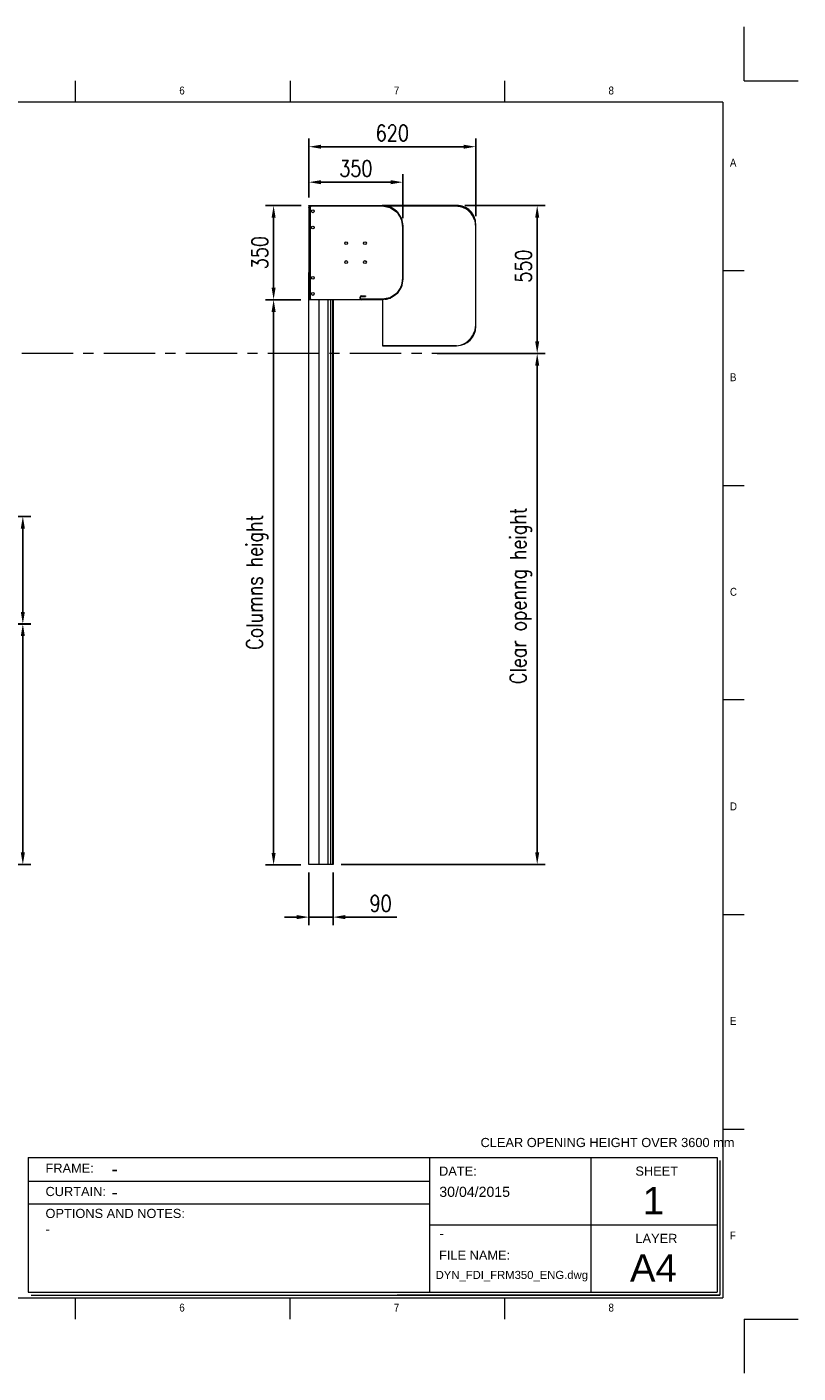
# Model space of a CAD drawing. Header units: millimetres. Extents: x -6362 to 17790, y 744 to 5746.
# Tile 5 of 5: x -2268 to 597, y 744 to 5746. Entities that reach past the tile are written whole.
import ezdxf

# ---------------------------------------------------------------- set-up
doc = ezdxf.new("R2010")
doc.units = ezdxf.units.MM
doc.header["$LTSCALE"] = 50
doc.header["$PDSIZE"] = -1
doc.linetypes.add('CENTERX2', pattern=[20.32, 12.7, -2.54, 2.54, -2.54])
doc.layers.add('FORMAT', color=7, linetype='Continuous')
doc.styles.add('NYIP', font='romans.shx', dxfattribs={"width": 0.8})
doc.styles.add('SLDTEXTSTYLE0', font='GOTHIC.TTF', dxfattribs={"width": 0.913})
doc.styles.get("Standard").update_dxf_attribs({"font": 'GOTHIC.TTF'})
doc.dimstyles.new('STANDARD35', dxfattribs={"dimscale": 35, "dimtxt": 2, "dimasz": 1.5, "dimexe": 1, "dimexo": 1, "dimgap": 0.7, "dimtad": 1, "dimdec": 0, "dimdsep": 46, "dimtxsty": 'NYIP', "dimcen": 0, "dimclrd": 1, "dimclre": 1, "dimclrt": 2, "dimadec": 0, "dimazin": 0, "dimtfac": 1, "dimtdec": 0, "dimtix": 1, "dimtmove": 0, "dimatfit": 3, "dimfxl": 0, "dimtvp": 1, "dimtolj": 1, "dimtzin": 0, "dimarcsym": 0})

# ---------------------------------------------------------------- blocks, each defined once
blk = doc.blocks.new('A$C7C9C4F3F')
at = {"color": 7, "lineweight": 5}
for p, q in [((8295, 11245), (8295, 11504)), ((0, 1766), (199, 1766))]:
    blk.add_line(p, q, dxfattribs=at)
at = {"layer": 'FORMAT', "color": 7, "lineweight": 5}
for p, q in [((2216, 11304), (2216, 11504)), ((4209, 11504), (4209, 11304)), ((6202, 11304), (6202, 11504)), ((10188, 11304), (10188, 11504)), ((12181, 11504), (12181, 11304)), ((14174, 11304), (14174, 11504)), ((16199, 11304), (199, 11304)), ((199, 11304), (199, 199)), ((16199, 11304), (16199, 199)), ((199, 9738), (0, 9738)), ((16399, 9738), (16199, 9738)), ((0, 7745), (199, 7745)), ((16199, 7745), (16399, 7745)), ((0, 5752), (199, 5752)), ((16399, 5752), (16199, 5752)), ((0, 3759), (199, 3759)), ((16199, 3759), (16399, 3759)), ((16199, 1766), (16399, 1766)), ((8295, 0), (8295, 258)), ((199, 199), (16199, 199)), ((2224, 0), (2224, 199)), ((4018, 199), (4018, 0)), ((6210, 0), (6210, 199)), ((10188, 0), (10188, 199)), ((12181, 0), (12181, 199)), ((14174, 0), (14174, 199))]:
    blk.add_line(p, q, dxfattribs=at)
at = {"color": 7, "lineweight": 5, "char_height": 73.8, "attachment_point": 1, "style": 'SLDTEXTSTYLE0'}
for s, insert in [('1', (1203, 11450)), ('2', (3180, 11450)), ('3', (5173, 11450)), ('4', (7166, 11450)), ('5', (9159, 11450)), ('6', (11152, 11450)), ('7', (13145, 11450)), ('8', (15138, 11450)), ('A', (66, 10780)), ('A', (16266, 10780)), ('B', (66, 8787)), ('B', (16266, 8787)), ('C', (66, 6794)), ('C', (16266, 6794)), ('D', (66, 4801)), ('D', (16266, 4801)), ('E', (66, 2808)), ('1', (1012, 145)), ('2', (2988, 145)), ('3', (4981, 145)), ('4', (6974, 145))]:
    blk.add_mtext(s, dxfattribs=dict(at, insert=insert))
at = {"layer": 'FORMAT', "color": 7, "lineweight": 5, "char_height": 73.8, "attachment_point": 1, "style": 'SLDTEXTSTYLE0'}
for s, insert in [('E', (16266, 2808)), ('F', (66, 815)), ('F', (16266, 815)), ('5', (9159, 145)), ('6', (11152, 145)), ('7', (13145, 145)), ('8', (15138, 145))]:
    blk.add_mtext(s, dxfattribs=dict(at, insert=insert))
blk = doc.blocks.new('*D40')
at = {"color": 1, "lineweight": -2, "transparency": 16777216}
for p, q in [((-2323, 3527.3), (-2252.7, 3527.3)), ((-2282.7, 2678.4), (-2282.7, 3482.3)), ((-2861.8, 2633.4), (-2252.7, 2633.4))]:
    blk.add_line(p, q, dxfattribs=at)
at = {"color": 1, "transparency": 16777216}
for points in [[(-2290.2, 3482.3), (-2275.2, 3482.3), (-2282.7, 3527.3)], [(-2290.2, 2678.4), (-2275.2, 2678.4), (-2282.7, 2633.4)]]:
    blk.add_solid(points, dxfattribs=at)
at = {"layer": 'Defpoints', "color": 0, "transparency": 16777216}
for p in [(-2353, 3527.3), (-2282.7, 3527.3), (-2891.8, 2633.4)]:
    blk.add_point(p, dxfattribs=at)
at = {"color": 2, "lineweight": 5, "transparency": 16777216, "insert": (-2333.7, 3080.4), "char_height": 60, "attachment_point": 5, "rotation": 90, "style": 'NYIP'}
blk.add_mtext('\\A1;≈1500', dxfattribs=at)
blk = doc.blocks.new('*D41')
at = {"color": 1, "lineweight": -2, "transparency": 16777216}
for p, q in [((-2403.5, 3926.7), (-2252.7, 3926.7)), ((-2282.7, 3571.7), (-2282.7, 3881.7)), ((-2403.5, 3526.7), (-2252.7, 3526.7))]:
    blk.add_line(p, q, dxfattribs=at)
at = {"color": 1, "transparency": 16777216}
for points in [[(-2290.2, 3881.7), (-2275.2, 3881.7), (-2282.7, 3926.7)], [(-2290.2, 3571.7), (-2275.2, 3571.7), (-2282.7, 3526.7)]]:
    blk.add_solid(points, dxfattribs=at)
at = {"layer": 'Defpoints', "color": 0, "transparency": 16777216}
for p in [(-2433.5, 3926.7), (-2282.7, 3926.7), (-2433.5, 3526.7)]:
    blk.add_point(p, dxfattribs=at)
at = {"color": 2, "lineweight": 5, "transparency": 16777216, "insert": (-2333.7, 3726.7), "char_height": 60, "attachment_point": 5, "rotation": 90, "style": 'NYIP'}
blk.add_mtext('\\A1;400', dxfattribs=at)
blk = doc.blocks.new('*D43')
at = {"color": 1, "lineweight": -2, "transparency": 16777216}
for p, q in [((-1220.2, 5111.9), (-1220.2, 5330.4)), ((-600.2, 5042.4), (-600.2, 5330.4)), ((-1175.2, 5300.4), (-645.2, 5300.4))]:
    blk.add_line(p, q, dxfattribs=at)
at = {"color": 1, "transparency": 16777216}
for points in [[(-1175.2, 5307.9), (-1175.2, 5292.9), (-1220.2, 5300.4)], [(-645.2, 5307.9), (-645.2, 5292.9), (-600.2, 5300.4)]]:
    blk.add_solid(points, dxfattribs=at)
at = {"layer": 'Defpoints', "color": 0, "transparency": 16777216}
for p in [(-600.2, 5300.4), (-1220.2, 5081.9), (-600.2, 5012.4)]:
    blk.add_point(p, dxfattribs=at)
at = {"color": 2, "lineweight": 5, "transparency": 16777216, "insert": (-910.2, 5351.4), "char_height": 60, "attachment_point": 5, "style": 'NYIP'}
blk.add_mtext('\\A1;620', dxfattribs=at)
blk = doc.blocks.new('*D44')
at = {"color": 1, "lineweight": -2, "transparency": 16777216}
for p, q in [((-1220.2, 5111.9), (-1220.2, 5198.6)), ((-1175.2, 5168.6), (-915.7, 5168.6)), ((-870.7, 5035.1), (-870.7, 5198.6))]:
    blk.add_line(p, q, dxfattribs=at)
at = {"color": 1, "transparency": 16777216}
for points in [[(-1175.2, 5176.1), (-1175.2, 5161.1), (-1220.2, 5168.6)], [(-915.7, 5176.1), (-915.7, 5161.1), (-870.7, 5168.6)]]:
    blk.add_solid(points, dxfattribs=at)
at = {"layer": 'Defpoints', "color": 0, "transparency": 16777216}
for p in [(-870.7, 5168.6), (-1220.2, 5081.9), (-870.7, 5005.1)]:
    blk.add_point(p, dxfattribs=at)
at = {"color": 2, "lineweight": 5, "transparency": 16777216, "insert": (-1045.5, 5219.6), "char_height": 60, "attachment_point": 5, "style": 'NYIP'}
blk.add_mtext('\\A1;350', dxfattribs=at)
blk = doc.blocks.new('*D45')
at = {"color": 1, "lineweight": -2, "transparency": 16777216}
for p, q in [((-1249.2, 5081.9), (-1381.1, 5081.9)), ((-1351.1, 5036.9), (-1351.1, 4776.9)), ((-1250.2, 4731.9), (-1381.1, 4731.9))]:
    blk.add_line(p, q, dxfattribs=at)
at = {"color": 1, "transparency": 16777216}
for points in [[(-1358.6, 5036.9), (-1343.6, 5036.9), (-1351.1, 5081.9)], [(-1358.6, 4776.9), (-1343.6, 4776.9), (-1351.1, 4731.9)]]:
    blk.add_solid(points, dxfattribs=at)
at = {"layer": 'Defpoints', "color": 0, "transparency": 16777216}
for p in [(-1219.2, 5081.9), (-1351.1, 4731.9), (-1220.2, 4731.9)]:
    blk.add_point(p, dxfattribs=at)
at = {"color": 2, "lineweight": 5, "transparency": 16777216, "insert": (-1402.1, 4906.9), "char_height": 60, "attachment_point": 5, "rotation": 90, "style": 'NYIP'}
blk.add_mtext('\\A1;350', dxfattribs=at)
blk = doc.blocks.new('*D46')
at = {"color": 1, "lineweight": -2, "transparency": 16777216}
for p, q in [((-1250.2, 4731.9), (-1381.1, 4731.9)), ((-1351.1, 4686.9), (-1351.1, 2676.9)), ((-1250.2, 2631.9), (-1381.1, 2631.9))]:
    blk.add_line(p, q, dxfattribs=at)
at = {"color": 1, "transparency": 16777216}
for points in [[(-1358.6, 4686.9), (-1343.6, 4686.9), (-1351.1, 4731.9)], [(-1358.6, 2676.9), (-1343.6, 2676.9), (-1351.1, 2631.9)]]:
    blk.add_solid(points, dxfattribs=at)
at = {"layer": 'Defpoints', "color": 0, "transparency": 16777216}
for p in [(-1220.2, 4731.9), (-1351.1, 2631.9), (-1220.2, 2631.9)]:
    blk.add_point(p, dxfattribs=at)
at = {"color": 2, "lineweight": 5, "transparency": 16777216, "insert": (-1412.1, 3681.9), "char_height": 60, "attachment_point": 5, "rotation": 90, "style": 'NYIP'}
blk.add_mtext('\\A1;Columns height', dxfattribs=at)
blk = doc.blocks.new('*D47')
at = {"color": 1, "lineweight": -2, "transparency": 16777216}
for p, q in [((-641.2, 5081.9), (-341.9, 5081.9)), ((-371.9, 5036.9), (-371.9, 4576.9)), ((-743.2, 4531.9), (-341.9, 4531.9))]:
    blk.add_line(p, q, dxfattribs=at)
at = {"color": 1, "transparency": 16777216}
for points in [[(-379.4, 5036.9), (-364.4, 5036.9), (-371.9, 5081.9)], [(-379.4, 4576.9), (-364.4, 4576.9), (-371.9, 4531.9)]]:
    blk.add_solid(points, dxfattribs=at)
at = {"layer": 'Defpoints', "color": 0, "transparency": 16777216}
for p in [(-671.2, 5081.9), (-773.2, 4531.9), (-371.9, 4531.9)]:
    blk.add_point(p, dxfattribs=at)
at = {"color": 2, "lineweight": 5, "transparency": 16777216, "insert": (-422.9, 4856.9), "char_height": 60, "attachment_point": 5, "rotation": 90, "style": 'NYIP'}
blk.add_mtext('\\A1;550', dxfattribs=at)
blk = doc.blocks.new('*D48')
at = {"color": 1, "lineweight": -2, "transparency": 16777216}
for p, q in [((-743.2, 4531.9), (-341.9, 4531.9)), ((-371.9, 2678.4), (-371.9, 4486.9)), ((-1100.2, 2633.4), (-341.9, 2633.4))]:
    blk.add_line(p, q, dxfattribs=at)
at = {"color": 1, "transparency": 16777216}
for points in [[(-379.4, 4486.9), (-364.4, 4486.9), (-371.9, 4531.9)], [(-379.4, 2678.4), (-364.4, 2678.4), (-371.9, 2633.4)]]:
    blk.add_solid(points, dxfattribs=at)
at = {"layer": 'Defpoints', "color": 0, "transparency": 16777216}
for p in [(-773.2, 4531.9), (-371.9, 4531.9), (-1130.2, 2633.4)]:
    blk.add_point(p, dxfattribs=at)
at = {"color": 2, "lineweight": 5, "transparency": 16777216, "insert": (-432.9, 3631.9), "char_height": 60, "attachment_point": 5, "rotation": 90, "style": 'NYIP'}
blk.add_mtext('\\A1;Clear openng height', dxfattribs=at)
blk = doc.blocks.new('*D49')
at = {"color": 1, "lineweight": -2, "transparency": 16777216}
for p, q in [((-1220.2, 2603.4), (-1220.2, 2408.1)), ((-1130.2, 2603.4), (-1130.2, 2408.1)), ((-1265.2, 2438.1), (-1310.2, 2438.1)), ((-1220.2, 2438.1), (-1130.2, 2438.1)), ((-1085.2, 2438.1), (-893.7, 2438.1))]:
    blk.add_line(p, q, dxfattribs=at)
at = {"color": 1, "transparency": 16777216}
for points in [[(-1265.2, 2445.6), (-1265.2, 2430.6), (-1220.2, 2438.1)], [(-1085.2, 2445.6), (-1085.2, 2430.6), (-1130.2, 2438.1)]]:
    blk.add_solid(points, dxfattribs=at)
at = {"layer": 'Defpoints', "color": 0, "transparency": 16777216}
for p in [(-1220.2, 2633.4), (-1130.2, 2633.4), (-1130.2, 2438.1)]:
    blk.add_point(p, dxfattribs=at)
at = {"color": 2, "lineweight": 5, "transparency": 16777216, "insert": (-953.5, 2489.1), "char_height": 60, "attachment_point": 5, "style": 'NYIP'}
blk.add_mtext('\\A1;90', dxfattribs=at)

msp = doc.modelspace()

# ---------------------------------------------------------------- linework, layer by layer
at = {"color": 2, "lineweight": 5}
for p, q in [((397.3, 5545.5), (397.3, 5745.5)), ((397.3, 5545.5), (597.3, 5545.5)), ((397.3, 944), (597.3, 944)), ((397.3, 944), (397.3, 744))]:
    msp.add_line(p, q, dxfattribs=at)
at = {"lineweight": 5}
for p, q in [((-1220.2, 5080.4), (-1220.2, 5081.9)), ((-1220.2, 5081.9), (-947.5, 5081.9)), ((-1220.2, 5080.4), (-1220.2, 5031.4)), ((-1220.2, 5078.4), (-1218.2, 5078.4)), ((-1220.2, 5075.8), (-1218.2, 5075.8)), ((-1219.6, 5080.4), (-1219.6, 5079.9)), ((-1219.6, 5080.4), (-947.5, 5080.4)), ((-1219.6, 5079.9), (-1218.2, 5079.9)), ((-1219.6, 5079.9), (-1219.6, 5078.4)), ((-1218.2, 5080.4), (-1218.2, 5078.4)), ((-1218.2, 5078.4), (-1218.2, 5075.8)), ((-1215.7, 5078.4), (-1218.2, 5078.4)), ((-1218.2, 5075.8), (-1218.2, 5074.4)), ((-1215.7, 5078.4), (-1215.7, 5080.4)), ((-1215.5, 5075.4), (-1215.5, 4736.9)), ((-947.5, 5080.4), (-947.5, 5081.9)), ((-947.2, 5080.2), (-947.2, 5080.4)), ((-946.1, 5080.2), (-947.2, 5080.2)), ((-946.7, 5081.8), (-947, 5080.3)), ((-947, 5080.3), (-919, 5074.8)), ((-946.7, 5081.8), (-918.7, 5076.2)), ((-919, 5074.8), (-918.7, 5076.2)), ((-917.2, 5075.6), (-918.1, 5074.4)), ((-918.1, 5074.4), (-894.6, 5058.7)), ((-917.2, 5075.6), (-893.8, 5060)), ((-894.6, 5058.7), (-893.8, 5060)), ((-892.6, 5058.8), (-893.9, 5058)), ((-893.9, 5058), (-878.2, 5034.5)), ((-892.6, 5058.8), (-877, 5035.4)), ((-1220.2, 5031.4), (-1220.2, 4737.9)), ((-878.2, 5034.5), (-877, 5035.4)), ((-876.3, 5033.8), (-877.8, 5033.6)), ((-877.8, 5033.6), (-872.3, 5005.6)), ((-876.3, 5033.8), (-870.8, 5005.9)), ((-872.4, 5005.4), (-872.4, 5006.5)), ((-872.2, 5005.4), (-872.4, 5005.4)), ((-872.3, 5005.6), (-870.8, 5005.9)), ((-870.7, 5005.1), (-872.2, 5005.1)), ((-872.2, 5005.1), (-872.2, 4808.6)), ((-870.7, 5005.1), (-870.7, 4808.6)), ((-601.2, 5012.4), (-601.8, 5012.4)), ((-601.6, 5007.5), (-601.2, 5007.5)), ((-601.2, 5012.4), (-601.2, 4631.1)), ((-600.2, 4631.1), (-600.2, 5012.4)), ((-1220.2, 2633.4), (-1220.2, 4833.4)), ((-872.3, 4808.1), (-877.8, 4780.2)), ((-870.8, 4807.8), (-876.3, 4779.9)), ((-872.4, 4808.4), (-872.2, 4808.4)), ((-872.4, 4807.3), (-872.4, 4808.4)), ((-870.8, 4807.8), (-872.3, 4808.1)), ((-872.2, 4808.6), (-870.7, 4808.6)), ((-894.6, 4755), (-918.1, 4739.4)), ((-893.8, 4753.8), (-917.2, 4738.1)), ((-893.8, 4753.8), (-894.6, 4755)), ((-878.2, 4779.2), (-893.9, 4755.8)), ((-893.9, 4755.8), (-892.6, 4755)), ((-877, 4778.4), (-892.6, 4755)), ((-877, 4778.4), (-878.2, 4779.2)), ((-877.8, 4780.2), (-876.3, 4779.9)), ((-1218.2, 4736.4), (-1220.2, 4736.4)), ((-1220.2, 4736.4), (-1220.2, 4733.9)), ((-1220.2, 4731.9), (-1220.2, 4733.9)), ((-1220.2, 4733.9), (-1218.2, 4733.9)), ((-1149.9, 4731.9), (-1220.2, 4731.9)), ((-1216, 4731.9), (-1220.2, 4731.9)), ((-1218.2, 4737.8), (-1218.2, 4736.4)), ((-1218.2, 4736.4), (-1218.2, 4733.9)), ((-1218.2, 4731.9), (-1218.2, 4733.9)), ((-1218.2, 4733.9), (-1215.7, 4733.9)), ((-1216.3, 4733.9), (-1216.3, 4737.3)), ((-1215.7, 4733.9), (-1215.7, 4731.9)), ((-1183, 4731.9), (-1183, 2633.4)), ((-1024.5, 4731.9), (-1149.9, 4731.9)), ((-1149.9, 4731.9), (-1149.9, 2633.4)), ((-1139.8, 4731.9), (-1139.8, 2633.4)), ((-1132.7, 4731.9), (-1132.7, 2633.4)), ((-1130.2, 4731.9), (-1130.2, 2633.4)), ((-1028.2, 4741.7), (-1029.7, 4741.7)), ((-1029.7, 4736), (-1029.7, 4741.7)), ((-1029.7, 4736), (-1028.2, 4736)), ((-1028.2, 4736), (-1028.2, 4741.7)), ((-1025.5, 4745.9), (-1025.5, 4744.4)), ((-1025.5, 4745.9), (-1010.2, 4745.9)), ((-1025.5, 4744.4), (-1010.2, 4744.4)), ((-1025.5, 4733.4), (-1025.5, 4731.9)), ((-947.5, 4733.4), (-1025.5, 4733.4)), ((-947.5, 4731.9), (-1024.5, 4731.9)), ((-1010.2, 4745.9), (-1010.2, 4744.4)), ((-947.5, 4731.9), (-947.5, 4733.4)), ((-947.2, 4733.4), (-947.2, 4733.6)), ((-947.2, 4733.6), (-946.1, 4733.6)), ((-919, 4739), (-947, 4733.4)), ((-947, 4733.4), (-946.7, 4732)), ((-918.7, 4737.5), (-946.7, 4732)), ((-946.2, 4731.9), (-946.2, 4561.1)), ((-918.7, 4737.5), (-919, 4739)), ((-918.1, 4739.4), (-917.2, 4738.1)), ((-601.7, 4631.1), (-601.2, 4631.1)), ((-601.2, 4635.8), (-601.6, 4635.8)), ((-671.2, 4561.1), (-946.2, 4561.1)), ((-946.2, 4561.1), (-671.2, 4561.1)), ((-1216, 2633.4), (-1220.2, 2633.4)), ((-1189.4, 2633.4), (-1216, 2633.4)), ((-1185.2, 2633.4), (-1189.4, 2633.4)), ((-1183, 2633.4), (-1185.2, 2633.4)), ((-1150.5, 2633.4), (-1183, 2633.4)), ((-1149.9, 2633.4), (-1150.5, 2633.4)), ((-1140.8, 2633.4), (-1149.9, 2633.4)), ((-1139.8, 2633.4), (-1140.8, 2633.4)), ((-1133.3, 2633.4), (-1139.8, 2633.4)), ((-1132.7, 2633.4), (-1133.3, 2633.4)), ((-1130.3, 2633.4), (-1132.7, 2633.4)), ((-1130.2, 2633.4), (-1130.3, 2633.4)), ((-2262.4, 1544.4), (296.9, 1544.4)), ((-2262.4, 1544.4), (-2262.4, 1044.4)), ((-772.2, 1544.4), (-772.2, 1044.4)), ((-172.2, 1544.4), (-172.2, 1044.4)), ((296.9, 1544.4), (296.9, 1044.4)), ((307.2, 1534), (307.2, 1034)), ((-2260.4, 1456.8), (-772.2, 1456.8)), ((-2260.4, 1372.9), (-772.2, 1372.9)), ((-772.2, 1294.4), (296.9, 1294.4)), ((-2262.4, 1044.4), (296.9, 1044.4)), ((-2252, 1034), (307.2, 1034)), ((307.2, 1034), (-891.8, 1034)), ((-881.5, 1034), (307.2, 1034))]:
    msp.add_line(p, q, dxfattribs=at)
for p, q in [((-671.2, 5080.9), (-946.8, 5080.9)), ((-671.2, 5081.9), (-946.7, 5081.8)), ((-673, 5080.4), (-673, 5080.9))]:
    msp.add_line(p, q)
at = {"color": 1, "linetype": 'CENTERX2', "lineweight": 5, "ltscale": 0.3}
msp.add_line((-572.3, 4531.9), (-5092.3, 4531.9), dxfattribs=at)
at = {"lineweight": 5}
for centre in [(-1205.2, 5060.4), (-1205.2, 5000.4), (-1081.7, 4941.9), (-1011.7, 4941.9), (-1081.7, 4871.9), (-1011.7, 4871.9), (-1205.2, 4813.4), (-1205.2, 4753.4)]:
    msp.add_circle(centre, 5.25, dxfattribs=at)
for centre, radius, start, end in [((-1218.2, 5078.4), 4, 311.8744, 318.1256), ((-947.5, 5077.7), 4.17, 78.75, 90), ((-947.5, 5077.7), 2.67, 78.75, 90), ((-946.9, 5007.1), 75, 17.7481, 72.2552), ((-947.2, 5005.4), 75, 20.3257, 69.6743), ((-919.6, 5072.2), 2.67, 56.25, 78.75), ((-919.6, 5072.2), 4.17, 56.25, 78.75), ((-896.1, 5056.5), 2.67, 33.75, 56.25), ((-896.1, 5056.5), 4.17, 33.75, 56.25), ((-669.9, 5012.2), 69.7, 0.1821, 91.0412), ((-669.9, 5012.2), 68.7, 0.1848, 91.0562), ((-676.5, 5005.6), 75, 17.7481, 72.2552), ((-880.4, 5033), 2.67, 11.25, 33.75), ((-880.4, 5033), 4.17, 11.25, 33.75), ((-874.9, 5005.1), 2.67, 0, 11.25), ((-874.9, 5005.1), 4.17, 0, 11.25), ((-874.9, 4808.6), 2.67, 348.75, 0), ((-874.9, 4808.6), 4.17, 348.75, 0), ((-947.2, 4808.4), 75, 290.3257, 339.6743), ((-896.1, 4757.3), 2.67, 303.75, 326.25), ((-896.1, 4757.3), 4.17, 303.75, 326.25), ((-880.4, 4780.7), 2.67, 326.25, 348.75), ((-880.4, 4780.7), 4.17, 326.25, 348.75), ((-1218.2, 4733.9), 4, 41.8744, 48.1256), ((-1025.5, 4741.7), 4.17, 90, 180), ((-1025.5, 4736), 4.17, 180, 270), ((-1025.5, 4741.7), 2.67, 90, 180), ((-1025.5, 4736), 2.67, 180, 270), ((-947.5, 4736), 2.67, 270, 281.25), ((-947.5, 4736), 4.17, 270, 281.25), ((-919.6, 4741.6), 2.67, 281.25, 303.75), ((-919.6, 4741.6), 4.17, 281.25, 303.75), ((-672.9, 4632.8), 71.7, 271.3873, 359.4254), ((-671.2, 4632.1), 71, 270, 0), ((-683.3, 4641), 82.8, 291.3287, 340.9535)]:
    msp.add_arc(centre, radius, start, end, dxfattribs=at)
for points, knots in [([(-1215.5, 5075.4), (-1215.8, 5075.2), (-1216.4, 5074.9), (-1217.3, 5074.6), (-1218.1, 5074.4), (-1218.9, 5074.4), (-1219.5, 5074.5), (-1219.9, 5074.7), (-1220.2, 5075.2), (-1220.2, 5075.6), (-1220.2, 5075.8)], [0, 0, 0, 0, 0.12383, 0.246082, 0.370381, 0.500169, 0.629239, 0.751049, 0.857242, 1, 1, 1, 1]), ([(-1217.7, 5074.5), (-1217.8, 5074.5), (-1217.9, 5074.5), (-1218.1, 5074.8), (-1218.2, 5075.2), (-1218.2, 5075.6), (-1218.2, 5075.8)], [0, 0, 0, 0, 0.069303, 0.344255, 0.611255, 1, 1, 1, 1]), ([(-1215.7, 5080.4), (-1215.5, 5080.4), (-1215.1, 5080.3), (-1214.6, 5080.1), (-1214.3, 5079.7), (-1214.2, 5079.1), (-1214.2, 5078.3), (-1214.4, 5077.5), (-1214.7, 5076.6), (-1215, 5076), (-1215.2, 5075.7)], [0, 0, 0, 0, 0.122112, 0.243439, 0.368122, 0.499997, 0.628693, 0.750944, 0.85668, 1, 1, 1, 1]), ([(-1215.7, 5078.4), (-1215.5, 5078.4), (-1215.1, 5078.4), (-1214.6, 5078.2), (-1214.4, 5078.1), (-1214.3, 5077.9), (-1214.3, 5077.9)], [0, 0, 0, 0, 0.33971, 0.642702, 0.924422, 1, 1, 1, 1]), ([(-946.9, 5081.9), (-945.3, 5081.9), (-942.2, 5081.9), (-937.7, 5081.6), (-933.3, 5081.1), (-928.8, 5080.1), (-925.7, 5079.1), (-924, 5078.5)], [0, 0, 0, 0, 0.203018, 0.399612, 0.582113, 0.776353, 1, 1, 1, 1]), ([(-921.2, 5075.7), (-922.1, 5076.1), (-923.9, 5076.9), (-926.4, 5077.8), (-928.8, 5078.5), (-931.3, 5079.1), (-933.9, 5079.5), (-935.6, 5079.7), (-936.5, 5079.8)], [0, 0, 0, 0, 0.196587, 0.353501, 0.502955, 0.67106, 0.834676, 1, 1, 1, 1]), ([(-673, 5080.4), (-672.6, 5080.4), (-670.7, 5080.3), (-667.3, 5080.1), (-662.9, 5079.6), (-658.4, 5078.6), (-655.3, 5077.6), (-653.7, 5077)], [0.1485837, 0.1485837, 0.1485837, 0.1485837, 0.2030181, 0.3996125, 0.5821129, 0.7763528, 1, 1, 1, 1]), ([(-872.8, 5016), (-872.8, 5016), (-872.9, 5016.9), (-873, 5018.3), (-873.3, 5020), (-873.5, 5021.3), (-873.8, 5022.6), (-874.1, 5023.9), (-874.5, 5025.3), (-875, 5026.9), (-875.8, 5029), (-876.5, 5030.6), (-876.9, 5031.4)], [0, 0, 0, 0, 0.004521, 0.172011, 0.25238, 0.333936, 0.41672, 0.500767, 0.586115, 0.689453, 0.827396, 1, 1, 1, 1]), ([(-605.1, 5028.4), (-604.4, 5026.6), (-603.2, 5023), (-602.2, 5019), (-601.8, 5013.4), (-601.7, 5009.6), (-601.6, 5007.5)], [0, 0, 0, 0, 0.254826, 0.504244, 0.731461, 1, 1, 1, 1]), ([(-876.9, 4782.3), (-876.5, 4783.3), (-875.7, 4785), (-874.7, 4787.5), (-874, 4790), (-873.5, 4792.4), (-873.1, 4795), (-872.9, 4796.8), (-872.8, 4797.6)], [0, 0, 0, 0, 0.196605, 0.353513, 0.502955, 0.671059, 0.834677, 1, 1, 1, 1]), ([(-1220.2, 4736.4), (-1220.2, 4736.6), (-1220.2, 4737), (-1220, 4737.5), (-1219.6, 4737.8), (-1218.9, 4737.9), (-1218.2, 4737.9), (-1217.3, 4737.7), (-1216.4, 4737.4), (-1215.9, 4737), (-1215.5, 4736.9)], [0, 0, 0, 0, 0.122112, 0.24344, 0.368122, 0.499997, 0.628696, 0.750947, 0.856681, 1, 1, 1, 1]), ([(-1218.2, 4736.4), (-1218.2, 4736.6), (-1218.2, 4737), (-1218.1, 4737.4), (-1217.9, 4737.7), (-1217.8, 4737.8), (-1217.7, 4737.8)], [0, 0, 0, 0, 0.340513, 0.644226, 0.926615, 1, 1, 1, 1]), ([(-1215.2, 4736.5), (-1215.1, 4736.3), (-1214.7, 4735.7), (-1214.4, 4734.8), (-1214.2, 4733.9), (-1214.2, 4733.2), (-1214.3, 4732.5), (-1214.6, 4732.2), (-1215.1, 4731.9), (-1215.4, 4731.9), (-1215.7, 4731.9)], [0, 0, 0, 0, 0.123829, 0.246084, 0.370381, 0.500169, 0.62924, 0.751051, 0.857244, 1, 1, 1, 1]), ([(-1214.3, 4734.4), (-1214.3, 4734.3), (-1214.4, 4734.2), (-1214.6, 4734), (-1215.1, 4733.9), (-1215.5, 4733.9), (-1215.7, 4733.9)], [0, 0, 0, 0, 0.069296, 0.344255, 0.61126, 1, 1, 1, 1]), ([(-936.6, 4734), (-936.6, 4734), (-935.7, 4734), (-934.3, 4734.2), (-932.6, 4734.4), (-931.3, 4734.7), (-930, 4734.9), (-928.7, 4735.3), (-927.3, 4735.6), (-925.6, 4736.2), (-923.6, 4737), (-922, 4737.7), (-921.2, 4738)], [0, 0, 0, 0, 0.004521, 0.172011, 0.252381, 0.333937, 0.41672, 0.500766, 0.586115, 0.689453, 0.827395, 1, 1, 1, 1]), ([(-601.6, 4635.8), (-601.7, 4634.2), (-601.7, 4631.1), (-602, 4626.6), (-602.5, 4622.2), (-603.5, 4617.7), (-604.5, 4614.6), (-605.1, 4613)], [0, 0, 0, 0, 0.203018, 0.399612, 0.582113, 0.776353, 1, 1, 1, 1])]:
    msp.add_open_spline(points, degree=3, knots=knots, dxfattribs=at)

# ---------------------------------------------------------------- block references
at = {"lineweight": 5, "xscale": 0.4, "yscale": 0.4, "zscale": 0.4}
msp.add_blockref('A$C7C9C4F3F', (-6162.2, 944), dxfattribs=at)

# ---------------------------------------------------------------- texts
at = {"lineweight": 5}
for s, insert, char_height, width, attachment_point in [('{\\fArial|b0|i0|c0|p34;CLEAR OPENING HEIGHT OVER 3600 mm}', (-110.7, 1617.7), 34.043, 1130.977, 2), ('{\\fArial|b0|i0|c0|p34;FRAME:}', (-2198.5, 1522.3), 34.043, 578.728, 1), ('{\\fArial|b0|i0|c0|p34;DATE:}', (-736.5, 1511.4), 34.043, 578.728, 1), ('{\\fArial|b0|i0|c0|p34;SHEET}', (-7, 1511.4), 34.043, 578.728, 1), ('{\\fArial|b0|i0|c0|p34;-}', (-1953.5, 1527.6), 50, 1057.823, 1), ('{\\fArial|b0|i0|c0|p34;CURTAIN:}', (-2198.5, 1435.7), 34.043, 578.728, 1), ('{\\fArial|b0|i0|c0|p34;-}', (-1953.5, 1441.2), 50, 1057.823, 1), ('{\\fArial|b0|i0|c0|p34;\\H0.752x;30/04/2015}', (-735.6, 1436.3), 50, 1044.717, 1), ('{\\fArial|b0|i0|c0|p34;1}', (59.8, 1435.5), 102, 223.943, 2), ('{\\fArial|b0|i0|c0|p34;OPTIONS AND NOTES:}', (-2198.5, 1354.2), 34.043, 578.728, 1), ('{\\fArial|b0|i0|c0|p34;-}', (-2198.5, 1295.8), 34.043, 578.728, 1), ('{\\fArial|b0|i0|c0|p34;\\H0.752x;-}', (-735.6, 1281.8), 50, 1044.717, 1), ('{\\fArial|b0|i0|c0|p34;LAYER}', (-7, 1261.4), 34.043, 578.728, 1), ('{\\fArial|b0|i0|c0|p34;FILE NAME:}', (-736.5, 1198.8), 34.043, 578.728, 1), ('{\\fArial|b0|i0|c0|p34;A4}', (59.8, 1185.5), 102, 223.943, 2), ('{\\fArial|b0|i0|c0|p34;DYN_FDI_FRM350_ENG.dwg}', (-749.1, 1123.7), 30, 1044.717, 1)]:
    msp.add_mtext(s, dxfattribs=dict(at, insert=insert, char_height=char_height, width=width, attachment_point=attachment_point))

# ---------------------------------------------------------------- dimensions: what is measured, and where the dimension line sits
at = {"color": 1, "lineweight": 5}
for base, p1, p2, picture, middle in [((-600.2, 5300.4), (-1220.2, 5081.9), (-600.2, 5012.4), '*D43', (-910.2, 5351.4)), ((-870.709775, 5168.626647), (-1220.209777, 5081.876608), (-870.709775, 5005.113633), '*D44', (-1045.459776, 5219.626647))]:
    dim = msp.add_linear_dim(base=base, p1=p1, p2=p2, dimstyle='STANDARD35', override={"dimscale": 30}, dxfattribs=at)
    dim.commit()
    dim.dimension.update_dxf_attribs({"geometry": picture, "text_midpoint": middle})
for base, p1, p2, picture, middle in [((-1351.1, 4731.9), (-1219.2, 5081.9), (-1220.2, 4731.9), '*D45', (-1402.1, 4906.9)), ((-2282.7, 3926.7), (-2433.5, 3526.7), (-2433.5, 3926.7), '*D41', (-2333.7, 3726.7))]:
    dim = msp.add_linear_dim(base=base, p1=p1, p2=p2, angle=90, dimstyle='STANDARD35', override={"dimscale": 30}, dxfattribs=at)
    dim.commit()
    dim.dimension.update_dxf_attribs({"geometry": picture, "text_midpoint": middle})
dim = msp.add_linear_dim(base=(-371.9, 4531.9), p1=(-671.2, 5081.9), p2=(-773.2, 4531.9), angle=90, dimstyle='STANDARD35', override={"dimscale": 30}, dxfattribs=at)
dim.commit()
dim.dimension.update_dxf_attribs({"geometry": '*D47', "text_midpoint": (-371.9, 4856.9), "dimtype": 160})
for base, p1, p2, text, picture, middle in [((-1351.1, 2631.9), (-1220.2, 4731.9), (-1220.2, 2631.9), 'Columns height', '*D46', (-1412.1, 3681.9)), ((-2282.7, 3527.3), (-2891.8, 2633.4), (-2353, 3527.3), '≈1500', '*D40', (-2333.7, 3080.4))]:
    dim = msp.add_linear_dim(base=base, p1=p1, p2=p2, angle=90, text=text, dimstyle='STANDARD35', override={"dimscale": 30}, dxfattribs=at)
    dim.commit()
    dim.dimension.update_dxf_attribs({"geometry": picture, "text_midpoint": middle})
dim = msp.add_linear_dim(base=(-371.9, 4531.9), p1=(-1130.2, 2633.4), p2=(-773.2, 4531.9), angle=90, text='Clear openng height', dimstyle='STANDARD35', override={"dimscale": 30}, dxfattribs=at)
dim.commit()
dim.dimension.update_dxf_attribs({"geometry": '*D48', "text_midpoint": (-371.9, 3631.9), "dimtype": 160})
dim = msp.add_linear_dim(base=(-1130.2, 2438.1), p1=(-1220.2, 2633.4), p2=(-1130.2, 2633.4), dimstyle='STANDARD35', override={"dimscale": 30}, dxfattribs=at)
dim.commit()
dim.dimension.update_dxf_attribs({"geometry": '*D49', "text_midpoint": (-953.5, 2438.1), "dimtype": 160})

doc.saveas('drawing.dxf')
